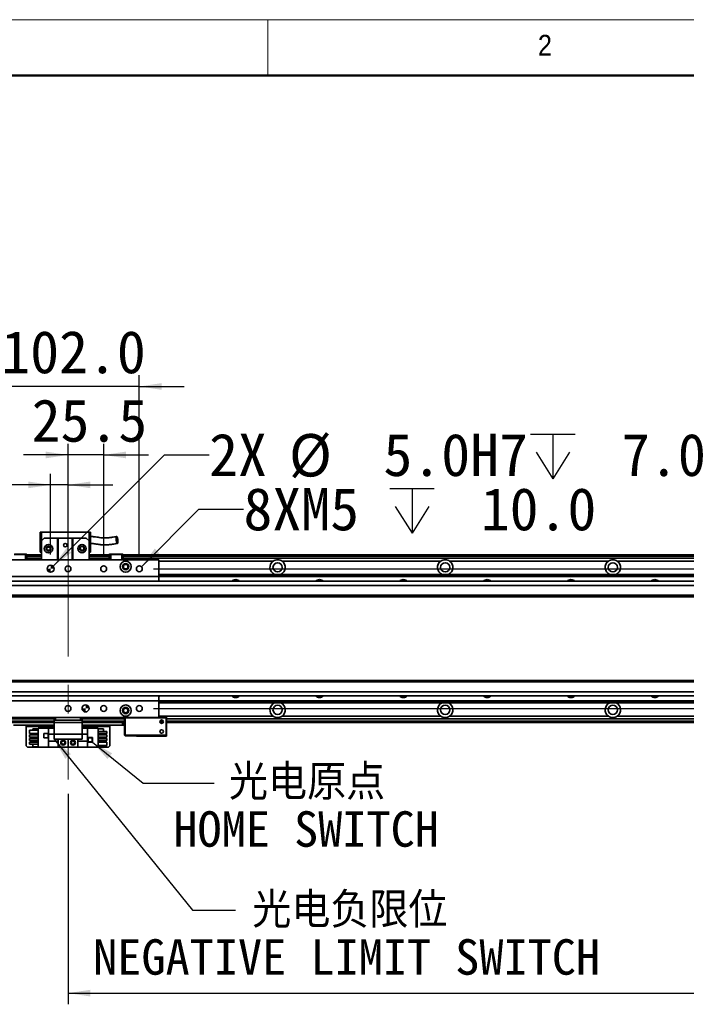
# Model space of a CAD drawing. Header units: millimetres. Extents: x 40 to 3320, y 40 to 2336.
# Tile 4 of 12: x 302 to 780, y 1631 to 2336. Entities that reach past the tile are written whole.
import ezdxf

# ---------------------------------------------------------------- set-up
doc = ezdxf.new("R2010")
doc.units = ezdxf.units.MM
doc.header["$LTSCALE"] = 8
doc.linetypes.add('CENTERX2', pattern=[20.32, 12.7, -2.54, 2.54, -2.54])
doc.layers.add('黑色实线', color=7, linetype='Continuous')
doc.styles.add('SLDTEXTSTYLE1', font='Gothic.ttf', dxfattribs={"width": 0.913})
doc.styles.add('SLDTEXTSTYLE8', font='txt')
doc.styles.add('SLDTEXTSTYLE9', font='txt', dxfattribs={"bigfont": 'bigfont'})
doc.dimstyles.new('SLDDIMSTYLE0', dxfattribs={"dimtxt": 30.4, "dimasz": 16, "dimexe": 0, "dimexo": 0.0625, "dimgap": 7.6, "dimtad": 2, "dimdec": 1, "dimrnd": 1e-09, "dimzin": 4, "dimdsep": 46, "dimtxsty": 'SLDTEXTSTYLE8', "dimsah": 1, "dimcen": 0.09, "dimadec": 0, "dimazin": 1, "dimtfac": 1, "dimtdec": 1, "dimtmove": 0, "dimatfit": 0, "dimfxl": 0, "dimfrac": 2, "dimtolj": 1, "dimtzin": 12, "dimarcsym": 0})
doc.dimstyles.new('SLDDIMSTYLE1', dxfattribs={"dimtxt": 30.4, "dimasz": 16, "dimexe": 0, "dimexo": 0.0625, "dimgap": 7.6, "dimtad": 2, "dimdec": 1, "dimrnd": 1e-09, "dimzin": 12, "dimdsep": 46, "dimtxsty": 'SLDTEXTSTYLE8', "dimsah": 1, "dimcen": 0.09, "dimadec": 0, "dimazin": 3, "dimtfac": 1, "dimtdec": 1, "dimtmove": 0, "dimatfit": 0, "dimfxl": 0, "dimfrac": 2, "dimtolj": 1, "dimtzin": 12, "dimarcsym": 0})
doc.dimstyles.new('SLDDIMSTYLE2', dxfattribs={"dimtxt": 0.18, "dimasz": 16, "dimexe": 0, "dimexo": 0.0625, "dimgap": 0, "dimtad": 0, "dimtih": 1, "dimtoh": 1, "dimdec": 0, "dimrnd": 1e-09, "dimzin": 0, "dimdsep": 46, "dimtxsty": 'Standard', "dimsah": 1, "dimcen": 0.09, "dimadec": 0, "dimazin": 0, "dimtfac": 16, "dimtdec": 0, "dimtofl": 0, "dimtmove": 0, "dimatfit": 3, "dimfxl": 0, "dimfrac": 2, "dimtolj": 1, "dimtzin": 0, "dimarcsym": 0})
doc.dimstyles.new('SLDDIMSTYLE3', dxfattribs={"dimtxt": 30.4, "dimasz": 16, "dimexe": 0, "dimexo": 0.0625, "dimgap": 7.6, "dimtad": 0, "dimtih": 1, "dimtoh": 1, "dimdec": 6, "dimrnd": 1e-09, "dimzin": 12, "dimdsep": 46, "dimtxsty": 'SLDTEXTSTYLE8', "dimsah": 1, "dimcen": 0, "dimadec": 0, "dimazin": 3, "dimtfac": 1, "dimtdec": 1, "dimtofl": 0, "dimtmove": 0, "dimatfit": 3, "dimfxl": 0, "dimfrac": 2, "dimtolj": 1, "dimtzin": 12, "dimarcsym": 0})
doc.dimstyles.new('SLDDIMSTYLE4', dxfattribs={"dimtxt": 30.4, "dimasz": 16, "dimexe": 0, "dimexo": 0.0625, "dimgap": 7.6, "dimtad": 0, "dimtih": 1, "dimtoh": 1, "dimdec": 1, "dimrnd": 1e-09, "dimzin": 4, "dimdsep": 46, "dimtxsty": 'SLDTEXTSTYLE8', "dimsah": 1, "dimcen": 0, "dimadec": 0, "dimazin": 1, "dimtfac": 1, "dimtdec": 1, "dimtofl": 0, "dimtmove": 0, "dimatfit": 3, "dimfxl": 0, "dimfrac": 2, "dimtolj": 1, "dimtzin": 12, "dimarcsym": 0})
doc.dimstyles.new('SLDDIMSTYLE5', dxfattribs={"dimtxt": 30.4, "dimasz": 16, "dimexe": 0, "dimexo": 0.0625, "dimgap": 7.6, "dimtad": 2, "dimdec": 1, "dimrnd": 1e-09, "dimzin": 4, "dimdsep": 46, "dimtxsty": 'SLDTEXTSTYLE8', "dimsah": 1, "dimcen": 0.09, "dimadec": 0, "dimazin": 1, "dimtfac": 1, "dimtdec": 1, "dimtofl": 0, "dimtmove": 0, "dimatfit": 3, "dimfxl": 0, "dimfrac": 2, "dimtolj": 1, "dimtzin": 12, "dimarcsym": 0})

# ---------------------------------------------------------------- blocks, each defined once
blk = doc.blocks.new('_D_7')
at = {"layer": '黑色实线'}
for p, q in [((285.98, 1953.1), (285.98, 2081.43)), ((387.98, 1953.1), (387.98, 2081.43)), ((285.98, 2073.43), (253.98, 2073.43)), ((387.98, 2073.43), (285.98, 2073.43)), ((387.98, 2073.43), (419.98, 2073.43))]:
    blk.add_line(p, q, dxfattribs=at)
for points in [[(285.98, 2073.43), (269.98, 2075.83), (269.98, 2071.03)], [(387.98, 2073.43), (403.98, 2071.03), (403.98, 2075.83)]]:
    blk.add_solid(points, dxfattribs=at)
at = {"layer": '黑色实线', "insert": (289.2, 2113.31), "char_height": 30.4, "attachment_point": 1, "style": 'SLDTEXTSTYLE8'}
blk.add_mtext('102.0', dxfattribs=at)
blk = doc.blocks.new('_D_8')
at = {"layer": '黑色实线'}
for p, q in [((2514.98, 1942.94), (2514.98, 1974.94)), ((398.14, 1942.94), (2522.98, 1942.94)), ((2514.98, 1842.94), (2514.98, 1942.94)), ((398.14, 1842.94), (2522.98, 1842.94)), ((2514.98, 1842.94), (2514.98, 1810.94))]:
    blk.add_line(p, q, dxfattribs=at)
for points in [[(2514.98, 1942.94), (2517.38, 1958.94), (2512.58, 1958.94)], [(2514.98, 1842.94), (2512.58, 1826.94), (2517.38, 1826.94)]]:
    blk.add_solid(points, dxfattribs=at)
at = {"layer": '黑色实线', "insert": (2475.09, 1846.99), "char_height": 30.4, "attachment_point": 1, "rotation": 90, "style": 'SLDTEXTSTYLE8'}
blk.add_mtext('100.0', dxfattribs=at)
blk = doc.blocks.new('SW_SYMBOL_HOLE_DEPTH')
at = {"layer": '黑色实线', "color": 0}
for p, q in [((0, 7000), (6400, 7000)), ((3200, 7000), (3200, 600)), ((800, 4440), (3200, 600)), ((5600, 4440), (3200, 600))]:
    blk.add_line(p, q, dxfattribs=at)
blk = doc.blocks.new('_D_9')
at = {"layer": '黑色实线'}
for p, q in [((389.46, 1944.43), (430.58, 1985.55)), ((430.58, 1985.55), (462.58, 1985.55))]:
    blk.add_line(p, q, dxfattribs=at)
blk.add_solid([(389.46, 1944.43), (402.47, 1954.04), (399.08, 1957.44)], dxfattribs=at)
at = {"layer": '黑色实线', "xscale": 0.004985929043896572, "yscale": 0.004985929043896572, "zscale": 0.004985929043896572}
blk.add_blockref('SW_SYMBOL_HOLE_DEPTH', (567.25, 1965.42), dxfattribs=at)
at = {"layer": '黑色实线', "char_height": 30.4, "attachment_point": 1, "style": 'SLDTEXTSTYLE8'}
for s, insert in [('8XM5', (462.58, 2000.86)), (' 10.0', (611.75, 2000.86))]:
    blk.add_mtext(s, dxfattribs=dict(at, insert=insert))
blk = doc.blocks.new('_D_10')
at = {"layer": '黑色实线'}
for p, q in [((326.24, 1944.71), (405.95, 2024.41)), ((405.95, 2024.41), (437.95, 2024.41))]:
    blk.add_line(p, q, dxfattribs=at)
blk.add_solid([(326.24, 1944.71), (339.26, 1954.33), (335.86, 1957.72)], dxfattribs=at)
at = {"layer": '黑色实线', "xscale": 0.004985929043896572, "yscale": 0.004985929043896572, "zscale": 0.004985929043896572}
blk.add_blockref('SW_SYMBOL_HOLE_DEPTH', (668.08, 2004.29), dxfattribs=at)
at = {"layer": '黑色实线', "char_height": 30.4, "attachment_point": 1, "style": 'SLDTEXTSTYLE8'}
for s, insert in [('2X ', (437.95, 2039.73)), ('%%c', (495.12, 2039.43)), (' 5.0H7 ', (542.09, 2039.73)), (' 7.0', (712.58, 2039.73))]:
    blk.add_mtext(s, dxfattribs=dict(at, insert=insert))
blk = doc.blocks.new('_D_11')
at = {"layer": '黑色实线'}
for p, q in [((336.98, 1991.81), (336.98, 2032.41)), ((362.48, 1953.1), (362.48, 2032.41)), ((336.98, 2024.41), (304.98, 2024.41)), ((362.48, 2024.41), (336.98, 2024.41)), ((362.48, 2024.41), (394.48, 2024.41))]:
    blk.add_line(p, q, dxfattribs=at)
for points in [[(336.98, 2024.41), (320.98, 2026.81), (320.98, 2022.01)], [(362.48, 2024.41), (378.48, 2022.01), (378.48, 2026.81)]]:
    blk.add_solid(points, dxfattribs=at)
at = {"layer": '黑色实线', "insert": (310.91, 2064.3), "char_height": 30.4, "attachment_point": 1, "style": 'SLDTEXTSTYLE8'}
blk.add_mtext('25.5', dxfattribs=at)
blk = doc.blocks.new('_D_12')
at = {"layer": '黑色实线'}
for p, q in [((324.48, 1953.1), (324.48, 2010.99)), ((336.98, 1953.1), (336.98, 2010.99)), ((324.48, 2002.99), (198.68, 2002.99)), ((336.98, 2002.99), (324.48, 2002.99)), ((336.98, 2002.99), (368.98, 2002.99))]:
    blk.add_line(p, q, dxfattribs=at)
for points in [[(324.48, 2002.99), (308.48, 2005.39), (308.48, 2000.59)], [(336.98, 2002.99), (352.98, 2000.59), (352.98, 2005.39)]]:
    blk.add_solid(points, dxfattribs=at)
at = {"layer": '黑色实线', "insert": (198.68, 2042.87), "char_height": 30.4, "attachment_point": 1, "style": 'SLDTEXTSTYLE8'}
blk.add_mtext('12.5', dxfattribs=at)
blk = doc.blocks.new('_D_18')
at = {"layer": '黑色实线'}
for p, q in [((336.98, 1781.83), (336.98, 1631.15)), ((2316.98, 1781.83), (2316.98, 1631.15)), ((336.98, 1639.15), (2316.98, 1639.15))]:
    blk.add_line(p, q, dxfattribs=at)
for points in [[(336.98, 1639.15), (352.98, 1636.75), (352.98, 1641.55)], [(2316.98, 1639.15), (2300.98, 1641.55), (2300.98, 1636.75)]]:
    blk.add_solid(points, dxfattribs=at)
at = {"layer": '黑色实线', "insert": (1275.14, 1679.03), "char_height": 30.4, "attachment_point": 1, "style": 'SLDTEXTSTYLE8'}
blk.add_mtext('1980.0', dxfattribs=at)
blk = doc.blocks.new('SW_NOTE_7')
at = {"layer": '黑色实线', "color": 0, "char_height": 25.4, "attachment_point": 2}
for s, insert, style in [('光电原点', (66.52, 13.38), 'SLDTEXTSTYLE9'), ('HOME SWITCH', (65.84, -20.21), 'SLDTEXTSTYLE8')]:
    blk.add_mtext(s, dxfattribs=dict(at, insert=insert, style=style))
blk = doc.blocks.new('SW_NOTE_8')
at = {"layer": '黑色实线', "color": 0, "char_height": 25.4, "attachment_point": 2}
for s, insert, style in [('光电负限位', (81.78, 12.88), 'SLDTEXTSTYLE9'), ('NEGATIVE LIMIT SWITCH', (79.42, -20.7), 'SLDTEXTSTYLE8')]:
    blk.add_mtext(s, dxfattribs=dict(at, insert=insert, style=style))
blk = doc.blocks.new('SW_DOWELSYMBOL_0')
at = {"linetype": 'Continuous', "lineweight": 18}
h = blk.add_hatch(color=0, dxfattribs=at)
edge = h.paths.add_edge_path(flags=0)
edge.add_arc((0, 0), 2.5, 180, 270)
edge.add_line((0, -2.5), (0, 0))
edge.add_line((0, 0), (-2.5, 0))
h = blk.add_hatch(color=0, dxfattribs=at)
edge = h.paths.add_edge_path(flags=0)
edge.add_arc((0, 0), 2.5, 0, 90)
edge.add_line((0, 2.5), (0, 0))
edge.add_line((0, 0), (2.5, 0))
at = {"layer": '黑色实线', "color": 0}
blk.add_circle((0, 0), 2.5, dxfattribs=at)
blk = doc.blocks.new('SW_DOWELSYMBOL_1')
at = {"linetype": 'Continuous', "lineweight": 18}
h = blk.add_hatch(color=0, dxfattribs=at)
edge = h.paths.add_edge_path(flags=0)
edge.add_arc((0, 0), 2.5, 180, 270)
edge.add_line((0, -2.5), (0, 0))
edge.add_line((0, 0), (-2.5, 0))
h = blk.add_hatch(color=0, dxfattribs=at)
edge = h.paths.add_edge_path(flags=0)
edge.add_arc((0, 0), 2.5, 0, 90)
edge.add_line((0, 2.5), (0, 0))
edge.add_line((0, 0), (2.5, 0))
at = {"layer": '黑色实线', "color": 0}
blk.add_circle((0, 0), 2.5, dxfattribs=at)

msp = doc.modelspace()

# ---------------------------------------------------------------- linework, layer by layer
at = {"color": 7, "linetype": 'Continuous', "lineweight": 18}
for p, q in [((3320, 2336), (40, 2336)), ((480, 2296), (480, 2336)), ((80, 2296), (3280, 2296))]:
    msp.add_line(p, q, dxfattribs=at)
at = {"color": 7, "linetype": 'Continuous', "lineweight": 50}
msp.add_line((3280, 2296), (80, 2296), dxfattribs=at)
at = {"color": 7, "linetype": 'Continuous', "lineweight": 35}
for p, q in [((316.9766112, 1969.2415191), (317.9766281, 1969.2415191)), ((316.9766112, 1969.2415191), (316.9766112, 1954.8415174)), ((317.9766281, 1962.841515), (317.9766281, 1969.2415191)), ((317.9766281, 1969.2415191), (351.9766076, 1969.2415191)), ((351.9766076, 1969.2415191), (352.9766245, 1969.2415191)), ((351.9766076, 1969.2415191), (351.9766076, 1962.841515)), ((352.9766245, 1954.8415174), (352.9766245, 1969.2415191)), ((319.9766024, 1964.8415191), (317.9766281, 1962.841515)), ((317.9766281, 1962.841515), (317.9766281, 1949.4415154)), ((319.9766024, 1964.8415191), (329.4766291, 1964.8415191)), ((329.4766291, 1949.4415154), (329.4766291, 1964.8415191)), ((329.4766291, 1964.8415191), (329.9766226, 1964.8415191)), ((329.9766226, 1964.8415191), (329.9766226, 1949.4415154)), ((339.9766131, 1964.8415191), (329.9766226, 1964.8415191)), ((339.9766131, 1949.4415154), (339.9766131, 1964.8415191)), ((339.9766131, 1964.8415191), (340.4766067, 1964.8415191)), ((340.4766067, 1964.8415191), (340.4766067, 1949.4415154)), ((340.4766067, 1964.8415191), (349.9766036, 1964.8415191)), ((351.9766076, 1962.841515), (349.9766036, 1964.8415191)), ((351.9766076, 1962.841515), (351.9766076, 1949.4415154)), ((306.4766272, 1953.1415185), (298.4766109, 1953.1415185)), ((298.6008866, 1953.4415161), (306.3523515, 1953.4415161)), ((306.4766272, 1953.1415185), (306.3523515, 1953.4415161)), ((306.3523515, 1953.4415161), (307.1766241, 1953.4415161)), ((306.4766272, 1949.4415154), (306.4766272, 1953.1415185)), ((307.4766143, 1953.1415185), (306.4766272, 1953.1415185)), ((307.4766143, 1953.1415185), (307.1766241, 1953.4415161)), ((307.4766143, 1953.1415185), (307.4766143, 1949.4415154)), ((317.9766281, 1952.946656), (307.4766143, 1952.946656)), ((307.4766143, 1952.7466563), (317.9766281, 1952.7466563)), ((307.4766143, 1952.5466567), (317.9766281, 1952.5466567)), ((317.9766281, 1952.446655), (307.4766143, 1952.446655)), ((316.9766112, 1954.8415174), (317.9766281, 1954.8415174)), ((351.9766076, 1954.8415174), (352.9766245, 1954.8415174)), ((366.4766295, 1952.946656), (351.9766076, 1952.946656)), ((351.9766076, 1952.7466563), (366.4766295, 1952.7466563)), ((351.9766076, 1952.5466567), (366.4766295, 1952.5466567)), ((366.4766295, 1952.446655), (351.9766076, 1952.446655)), ((366.7766197, 1953.4415161), (366.4766295, 1953.1415185)), ((367.4766167, 1953.1415185), (366.4766295, 1953.1415185)), ((366.4766295, 1949.4415154), (366.4766295, 1953.1415185)), ((366.7766197, 1953.4415161), (367.6008924, 1953.4415161)), ((367.4766167, 1953.1415185), (367.6008924, 1953.4415161)), ((367.4766167, 1953.1415185), (367.4766167, 1949.4415154)), ((375.4766031, 1953.1415185), (367.4766167, 1953.1415185)), ((367.6008924, 1953.4415161), (375.3523572, 1953.4415161)), ((375.4766031, 1953.1415185), (375.3523572, 1953.4415161)), ((375.3523572, 1953.4415161), (376.1766298, 1953.4415161)), ((375.4766031, 1949.4415154), (375.4766031, 1953.1415185)), ((376.47662, 1953.1415185), (375.4766031, 1953.1415185)), ((376.47662, 1953.1415185), (376.1766298, 1953.4415161)), ((376.47662, 1953.1415185), (376.47662, 1949.4415154)), ((2277.4765833, 1952.946656), (376.47662, 1952.946656)), ((376.47662, 1952.7466563), (2277.4765833, 1952.7466563)), ((376.47662, 1952.5466567), (2277.4765833, 1952.5466567)), ((2277.4765833, 1952.446655), (376.47662, 1952.446655)), ((401.9766195, 1949.4415154), (271.9766243, 1949.4415154)), ((317.9766281, 1950.4415175), (307.4766143, 1950.4415175)), ((366.4766295, 1950.4415175), (351.9766076, 1950.4415175)), ((2277.4765833, 1950.4415175), (376.47662, 1950.4415175)), ((401.9766195, 1949.4415154), (401.9766195, 1937.4415172)), ((603.8070663, 1948.4415171), (490.1461943, 1948.4415171)), ((723.8070114, 1948.4415171), (610.146199, 1948.4415171)), ((843.8070162, 1948.4415171), (730.1462038, 1948.4415171)), ((401.9766195, 1938.9415165), (2251.9765242, 1938.9415165)), ((401.9766195, 1938.6484963), (2251.9765242, 1938.6484963)), ((2402.4765833, 1933.9466547), (251.47662, 1933.9466547)), ((401.9766195, 1937.4415172), (271.9766243, 1937.4415172)), ((401.9766195, 1937.749636), (2251.9765242, 1937.749636)), ((401.9766195, 1937.4566158), (2251.9765242, 1937.4566158)), ((401.9766195, 1937.4415172), (401.9766195, 1933.9466547)), ((2402.4765833, 1930.9466524), (251.47662, 1930.9466524)), ((2402.4765833, 1923.9466512), (251.47662, 1923.9466512)), ((251.47662, 1922.9466511), (2402.4765833, 1922.9466511)), ((2402.4765833, 1862.9466561), (251.47662, 1862.9466561)), ((2402.4765833, 1861.9466578), (251.47662, 1861.9466578)), ((2402.4765833, 1854.9466585), (251.47662, 1854.9466585)), ((2402.4765833, 1851.9466562), (251.47662, 1851.9466562)), ((401.9766195, 1848.4415156), (271.9766243, 1848.4415156)), ((401.9766195, 1851.9466562), (401.9766195, 1848.4415156)), ((401.9766195, 1848.4415156), (401.9766195, 1836.4415174)), ((401.9766195, 1848.4366914), (2251.9765242, 1848.4366914)), ((401.9766195, 1848.143675), (2251.9765242, 1848.143675)), ((401.9766195, 1847.2448108), (2251.9765242, 1847.2448108)), ((401.9766195, 1846.9517944), (2251.9765242, 1846.9517944)), ((326.9766016, 1835.4517935), (230.9766157, 1835.4517935)), ((326.9766016, 1832.9466549), (230.9766157, 1832.9466549)), ((401.9766195, 1836.4415174), (271.9766243, 1836.4415174)), ((326.9766016, 1834.4415171), (326.9766016, 1836.4415174)), ((327.9766186, 1834.4415171), (326.9766016, 1834.4415171)), ((326.9766016, 1832.941514), (326.9766016, 1834.4415171)), ((346.9766124, 1832.941514), (326.9766016, 1832.941514)), ((326.9766016, 1832.941514), (326.9766016, 1824.4415192)), ((327.9766186, 1836.4415174), (327.9766186, 1834.4415171)), ((345.9766253, 1834.4415171), (327.9766186, 1834.4415171)), ((345.9766253, 1834.4415171), (345.9766253, 1836.4415174)), ((346.9766124, 1834.4415171), (345.9766253, 1834.4415171)), ((346.9766124, 1836.4415174), (346.9766124, 1834.4415171)), ((377.4766071, 1835.4517935), (346.9766124, 1835.4517935)), ((346.9766124, 1834.4415171), (346.9766124, 1832.941514)), ((377.4766071, 1832.9466549), (346.9766124, 1832.9466549)), ((346.9766124, 1832.941514), (346.9766124, 1824.4415192)), ((375.9766264, 1830.9466583), (375.9766264, 1832.9466549)), ((376.9766136, 1832.9466549), (376.9766136, 1830.9466583)), ((377.7766271, 1836.4415174), (377.4766071, 1836.141516)), ((377.4766071, 1823.7415148), (377.4766071, 1836.141516)), ((377.7766271, 1836.141516), (377.4766071, 1836.141516)), ((377.7766271, 1836.141516), (377.900873, 1836.4415174)), ((377.7766271, 1836.141516), (377.7766271, 1823.7415148)), ((407.1766181, 1836.141516), (377.7766271, 1836.141516)), ((401.9766195, 1836.741515), (407.4766083, 1836.741515)), ((401.9766195, 1836.4415174), (407.0523425, 1836.4415174)), ((405.1244898, 1832.9466549), (402.8287573, 1832.9466549)), ((407.1766181, 1836.141516), (407.0523425, 1836.4415174)), ((407.0523425, 1836.4415174), (407.1766181, 1836.4415174)), ((407.4766083, 1836.141516), (407.1766181, 1836.4415174)), ((407.1766181, 1823.7415148), (407.1766181, 1836.141516)), ((407.4766083, 1836.141516), (407.1766181, 1836.141516)), ((407.4766083, 1836.141516), (407.4766083, 1836.741515)), ((407.4766083, 1836.141516), (407.4766083, 1823.7415148)), ((2248.4765394, 1835.4517935), (407.4766083, 1835.4517935)), ((2248.4765394, 1832.9466549), (407.4766083, 1832.9466549)), ((603.8070663, 1837.4517938), (490.1461943, 1837.4517938)), ((723.8070114, 1837.4517938), (610.146199, 1837.4517938)), ((843.8070162, 1837.4517938), (730.1462038, 1837.4517938)), ((326.9766016, 1830.9466583), (297.9766174, 1830.9466583)), ((306.9766207, 1830.9466583), (306.9766207, 1829.9466563)), ((306.9766207, 1816.1466537), (306.9766207, 1829.9466563)), ((309.276615, 1825.0066531), (309.276615, 1827.5066582)), ((309.276615, 1827.5066582), (315.4766305, 1827.5066582)), ((311.6766258, 1827.5066582), (311.6766258, 1828.4466533)), ((311.6766258, 1828.4466533), (315.4766305, 1828.4466533)), ((315.4766305, 1815.1466516), (315.4766305, 1828.7466583)), ((315.4766305, 1828.7466583), (323.0266018, 1828.7466583)), ((326.9766016, 1828.7466583), (323.0266018, 1828.7466583)), ((323.0266018, 1828.7466583), (323.0266018, 1824.4466526)), ((375.9766264, 1830.9466583), (346.9766124, 1830.9466583)), ((350.9266122, 1828.7466583), (346.9766124, 1828.7466583)), ((350.9266122, 1824.4466526), (350.9266122, 1828.7466583)), ((358.4766133, 1828.7466583), (350.9266122, 1828.7466583)), ((358.4766133, 1828.7466583), (358.4766133, 1815.1466516)), ((362.2766181, 1828.4466533), (358.4766133, 1828.4466533)), ((364.6766289, 1826.5066562), (358.4766133, 1826.5066562)), ((362.2766181, 1828.4466533), (362.2766181, 1826.5066562)), ((364.6766289, 1826.5066562), (364.6766289, 1825.0066531)), ((366.9766231, 1829.9466563), (366.9766231, 1830.9466583)), ((366.9766231, 1829.9466563), (366.9766231, 1816.1466537)), ((376.9766136, 1830.9466583), (375.9766264, 1830.9466583)), ((309.276615, 1825.0066531), (315.4766305, 1825.0066531)), ((309.276615, 1823.9666564), (315.4766305, 1823.9666564)), ((309.276615, 1822.4666534), (309.276615, 1823.9666564)), ((309.276615, 1822.4666534), (315.4766305, 1822.4666534)), ((309.276615, 1819.9266536), (309.276615, 1821.4266566)), ((309.276615, 1821.4266566), (315.4766305, 1821.4266566)), ((309.276615, 1819.9266536), (315.4766305, 1819.9266536)), ((309.276615, 1818.8866568), (315.4766305, 1818.8866568)), ((309.276615, 1817.3866538), (309.276615, 1818.8866568)), ((311.6766258, 1823.9666564), (311.6766258, 1825.0066531)), ((311.6766258, 1821.4266566), (311.6766258, 1822.4666534)), ((311.6766258, 1818.8866568), (311.6766258, 1819.9266536)), ((322.77662, 1825.0466553), (319.5766254, 1825.0466553)), ((319.5766254, 1825.0466553), (319.5766254, 1821.8466533)), ((319.5766254, 1821.8466533), (322.77662, 1821.8466533)), ((319.6766122, 1824.9466536), (319.6766122, 1821.946655)), ((322.6766034, 1824.9466536), (319.6766122, 1824.9466536)), ((319.6766122, 1821.946655), (322.6766034, 1821.946655)), ((322.6766034, 1821.946655), (322.6766034, 1824.9466536)), ((322.77662, 1821.8466533), (322.77662, 1825.0466553)), ((326.9766016, 1824.4466526), (323.0266018, 1824.4466526)), ((323.0266018, 1819.4466574), (323.0266018, 1824.4466526)), ((323.0266018, 1819.4466574), (329.9766226, 1819.4466574)), ((323.0266018, 1819.4466574), (323.0266018, 1815.1466516)), ((326.9766016, 1824.4415192), (346.9766124, 1824.4415192)), ((326.9766016, 1820.9415195), (326.9766016, 1824.4415192)), ((346.9766124, 1820.9415195), (326.9766016, 1820.9415195)), ((329.9766226, 1820.9415195), (329.9766226, 1819.4466574)), ((329.9766226, 1815.1466516), (329.9766226, 1819.4466574)), ((336.9766219, 1815.1466516), (336.9766219, 1820.9415195)), ((343.9766212, 1819.4466574), (343.9766212, 1820.9415195)), ((343.9766212, 1819.4466574), (350.9266122, 1819.4466574)), ((343.9766212, 1819.4466574), (343.9766212, 1815.1466516)), ((350.9266122, 1824.4466526), (346.9766124, 1824.4466526)), ((346.9766124, 1824.4415192), (346.9766124, 1820.9415195)), ((350.9266122, 1824.4466526), (350.9266122, 1819.4466574)), ((350.9266122, 1815.1466516), (350.9266122, 1819.4466574)), ((354.3766184, 1822.0466567), (351.1766239, 1822.0466567)), ((351.1766239, 1822.0466567), (351.1766239, 1818.8466547)), ((351.1766239, 1818.8466547), (354.3766184, 1818.8466547)), ((354.2766018, 1821.946655), (351.2766107, 1821.946655)), ((351.2766107, 1821.946655), (351.2766107, 1818.9466564)), ((351.2766107, 1818.9466564), (354.2766018, 1818.9466564)), ((354.2766018, 1818.9466564), (354.2766018, 1821.946655)), ((354.3766184, 1818.8466547), (354.3766184, 1822.0466567)), ((364.6766289, 1825.0066531), (358.4766133, 1825.0066531)), ((364.6766289, 1823.9666564), (358.4766133, 1823.9666564)), ((364.6766289, 1822.4666534), (358.4766133, 1822.4666534)), ((364.6766289, 1821.4266566), (358.4766133, 1821.4266566)), ((364.6766289, 1819.9266536), (358.4766133, 1819.9266536)), ((364.6766289, 1818.8866568), (358.4766133, 1818.8866568)), ((362.2766181, 1825.0066531), (362.2766181, 1823.9666564)), ((362.2766181, 1822.4666534), (362.2766181, 1821.4266566)), ((362.2766181, 1819.9266536), (362.2766181, 1818.8866568)), ((364.6766289, 1823.9666564), (364.6766289, 1822.4666534)), ((364.6766289, 1821.4266566), (364.6766289, 1819.9266536)), ((364.6766289, 1818.8866568), (364.6766289, 1816.3866518)), ((377.4766071, 1823.7415148), (377.7766271, 1823.7415148)), ((377.7766271, 1823.4415171), (377.4766071, 1823.7415148)), ((377.7766271, 1823.7415148), (407.1766181, 1823.7415148)), ((377.7766271, 1823.7415148), (377.900873, 1823.4415171)), ((377.900873, 1823.4415171), (377.7766271, 1823.4415171)), ((407.0523425, 1823.4415171), (377.900873, 1823.4415171)), ((385.9766169, 1823.1415195), (385.9766169, 1823.4415171)), ((385.9766169, 1823.1415195), (407.4766083, 1823.1415195)), ((407.1766181, 1823.7415148), (407.0523425, 1823.4415171)), ((407.1766181, 1823.4415171), (407.0523425, 1823.4415171)), ((407.1766181, 1823.7415148), (407.4766083, 1823.7415148)), ((407.4766083, 1823.7415148), (407.1766181, 1823.4415171)), ((407.4766083, 1823.1415195), (407.4766083, 1823.7415148)), ((306.9766207, 1816.1466537), (307.9766078, 1815.1466516)), ((315.4766305, 1815.1466516), (307.9766078, 1815.1466516)), ((309.276615, 1817.3866538), (315.4766305, 1817.3866538)), ((311.6766258, 1815.4466567), (311.6766258, 1817.3866538)), ((311.6766258, 1815.4466567), (315.4766305, 1815.4466567)), ((315.4766305, 1815.1466516), (323.0266018, 1815.1466516)), ((323.0266018, 1815.1466516), (329.9766226, 1815.1466516)), ((336.9766219, 1815.1466516), (329.9766226, 1815.1466516)), ((336.9766219, 1815.1466516), (343.9766212, 1815.1466516)), ((343.9766212, 1815.1466516), (350.9266122, 1815.1466516)), ((358.4766133, 1815.1466516), (350.9266122, 1815.1466516)), ((364.6766289, 1816.3866518), (358.4766133, 1816.3866518)), ((362.2766181, 1815.4466567), (358.4766133, 1815.4466567)), ((365.9766062, 1815.1466516), (358.4766133, 1815.1466516)), ((362.2766181, 1816.3866518), (362.2766181, 1815.4466567)), ((365.9766062, 1815.1466516), (366.9766231, 1816.1466537))]:
    msp.add_line(p, q, dxfattribs=at)
at = {"color": 8, "linetype": 'Continuous', "lineweight": 35}
for p, q in [((317.9766281, 1951.946654), (307.4766143, 1951.946654)), ((366.4766295, 1951.946654), (351.9766076, 1951.946654)), ((2277.4765833, 1951.946654), (376.47662, 1951.946654)), ((483.8070615, 1948.4415171), (401.9766195, 1948.4415171)), ((326.9766016, 1833.9466532), (230.9766157, 1833.9466532)), ((377.4766071, 1833.9466532), (346.9766124, 1833.9466532)), ((483.8070615, 1837.4517938), (401.9766195, 1837.4517938)), ((405.1199897, 1833.9466532), (402.8332277, 1833.9466532)), ((2248.4765394, 1833.9466532), (407.4766083, 1833.9466532)), ((306.9766207, 1829.9466563), (326.9766016, 1829.9466563)), ((346.9766124, 1829.9466563), (366.9766231, 1829.9466563))]:
    msp.add_line(p, q, dxfattribs=at)
at = {"color": 7, "linetype": 'Continuous', "lineweight": 35, "flags": 128}
for points in [[(402.5470658, 1933.9466547), (402.3238166, 1934.1155259), (401.9699438, 1934.3281207)], [(401.9747122, 1851.5573894), (402.3277207, 1851.7702004), (402.5594337, 1851.9466562)]]:
    msp.add_lwpolyline(points, dxfattribs=at)
at = {"color": 7, "linetype": 'Continuous', "lineweight": 35}
for centre, radius in [((322.9766157, 1957.3415169), 3), ((334.9766157, 1959.8415169), 1.25), ((346.9766157, 1957.3415169), 3), ((322.9766157, 1957.3415169), 1.7), ((322.9766157, 1957.3415169), 1.6), ((346.9766157, 1957.3415169), 1.7), ((346.9766157, 1957.3415169), 1.6), ((324.4766157, 1942.9415169), 2.5), ((378.2266157, 1944.4415169), 4), ((378.2266157, 1944.4415169), 2.25), ((378.2266157, 1944.4415169), 2), ((378.2266157, 1944.4415169), 1.621), ((486.9766157, 1943.9466549), 3.3), ((606.9766157, 1943.9466549), 3.3), ((726.9766157, 1943.9466549), 3.3), ((336.9766157, 1942.9415169), 2.1), ((362.4766157, 1942.9415169), 2.1), ((387.9766157, 1942.9415169), 2.1), ((336.9766157, 1842.9415169), 2.1), ((349.4766157, 1842.9415169), 2.5), ((362.4766157, 1842.9415169), 2.1), ((378.2266157, 1841.4415169), 4), ((378.2266157, 1841.4415169), 2.25), ((378.2266157, 1841.4415169), 2), ((378.2266157, 1841.4415169), 1.621), ((387.9766157, 1842.9415169), 2.1), ((486.9766157, 1841.9466549), 3.3), ((606.9766157, 1841.9466549), 3.3), ((726.9766157, 1841.9466549), 3.3), ((403.9766157, 1833.4415169), 1.25), ((403.9766157, 1826.4415169), 1.25), ((333.4766157, 1818.4466549), 1.75), ((333.4766157, 1818.4466549), 1.25), ((340.4766157, 1818.4466549), 1.75), ((340.4766157, 1818.4466549), 1.25)]:
    msp.add_circle(centre, radius, dxfattribs=at)
for centre, radius, start, end in [((486.9766157, 1943.9466549), 5.5, 125.1897877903, 245.5088204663), ((486.9766157, 1943.9466549), 5.5, 294.4911795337, 54.8102122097), ((606.9766157, 1943.9466549), 5.5, 125.1897877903, 245.5088204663), ((606.9766157, 1943.9466549), 5.5, 294.4911795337, 54.8102122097), ((726.9766157, 1943.9466549), 5.5, 125.1897877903, 245.5088204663), ((726.9766157, 1943.9466549), 5.5, 294.4911795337, 54.8102122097), ((456.9766157, 1931.4415169), 3.75, 41.9157203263, 138.0842796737), ((516.9766157, 1931.4415169), 3.75, 41.9157203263, 138.0842796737), ((576.9766157, 1931.4415169), 3.75, 41.9157203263, 138.0842796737), ((636.9766157, 1931.4415169), 3.75, 41.9157203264, 138.0842796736), ((696.9766157, 1931.4415169), 3.75, 41.9157203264, 138.0842796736), ((756.9766157, 1931.4415169), 3.75, 41.9157203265, 138.0842796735), ((456.9766157, 1854.451793), 3.75, 221.9157203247, 318.0842796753), ((486.9766157, 1841.9466549), 5.5, 114.4911795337, 234.8102122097), ((486.9766157, 1841.9466549), 5.5, 305.1897877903, 65.5088204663), ((516.9766157, 1854.451793), 3.75, 221.9157203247, 318.0842796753), ((576.9766157, 1854.451793), 3.75, 221.9157203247, 318.0842796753), ((606.9766157, 1841.9466549), 5.5, 114.4911795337, 234.8102122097), ((606.9766157, 1841.9466549), 5.5, 305.1897877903, 65.5088204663), ((636.9766157, 1854.451793), 3.75, 221.9157203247, 318.0842796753), ((696.9766157, 1854.451793), 3.75, 221.9157203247, 318.0842796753), ((726.9766157, 1841.9466549), 5.5, 114.4911795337, 234.8102122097), ((726.9766157, 1841.9466549), 5.5, 305.1897877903, 65.5088204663), ((756.9766157, 1854.451793), 3.75, 221.9157203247, 318.0842796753)]:
    msp.add_arc(centre, radius, start, end, dxfattribs=at)
for points, knots in [([(371.718411, 1965.9929691), (370.674115, 1965.8270898), (368.8540043, 1965.5379778), (366.4754934, 1965.1671644), (364.6649562, 1965.0229123), (363.0807456, 1964.9948196), (361.3108601, 1965.0748686), (359.4562308, 1965.2967622), (357.5587498, 1965.5828199), (356.0389965, 1965.8045263), (354.6185184, 1965.9396269), (353.6747025, 1965.9921421), (353.1174517, 1965.9696901), (352.9766245, 1965.9640161)], [0, 0, 0, 0, 0.1728201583, 0.301209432, 0.3945073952, 0.4621978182, 0.5503028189, 0.6704398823, 0.75426796, 0.853134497, 0.9124973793, 0.977886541, 1, 1, 1, 1]), ([(352.9766245, 1960.9557582), (353.3457511, 1960.9717767), (354.2332786, 1961.0102915), (355.6045354, 1960.8308175), (357.0210662, 1960.6300499), (358.2969297, 1960.4377166), (359.397119, 1960.2906151), (360.3500742, 1960.1851365), (361.5957435, 1960.0763575), (363.4244132, 1959.9990621), (366.0241576, 1960.0972836), (369.0233402, 1960.5157532), (371.1614693, 1960.8650518), (372.2891553, 1961.0492779)], [0, 0, 0, 0, 0.0561688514, 0.1350523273, 0.2093710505, 0.2758292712, 0.332639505, 0.378840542, 0.4216808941, 0.5224859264, 0.656040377, 0.8185897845, 1, 1, 1, 1]), ([(371.3366433, 1964.8309169), (371.3629979, 1965.0800175), (371.415766, 1965.5787748), (371.5935303, 1965.9836601), (371.816244, 1966.0249915), (372.0480693, 1965.7448258), (372.2640821, 1965.2339692), (372.4513145, 1964.5405826), (372.591635, 1963.7333181), (372.6691818, 1962.8940467), (372.673132, 1962.1152451), (372.6003614, 1961.4944116), (372.4591491, 1961.1035761), (372.2601303, 1961.016599), (372.0590721, 1961.1207588), (371.8694791, 1961.4652372), (371.6995988, 1961.9962158), (371.5483179, 1962.7298214), (371.4369372, 1963.4760237), (371.3633679, 1964.0200505), (371.3349529, 1964.2789728), (371.3233379, 1964.3640237), (371.3233933, 1964.3863483), (371.322271, 1964.4605205), (371.3249325, 1964.6166444), (371.3321511, 1964.7487232), (371.3366433, 1964.8309169)], [0, 0, 0, 0, 0.0648170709, 0.1297788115, 0.1897320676, 0.2426180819, 0.2944128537, 0.3462430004, 0.3987242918, 0.4521992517, 0.5066010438, 0.5614521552, 0.6160516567, 0.6697722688, 0.7270686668, 0.7653772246, 0.8036909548, 0.8589092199, 0.9142291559, 0.9495546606, 0.9640013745, 0.9648506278, 0.9657590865, 0.9687099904, 0.9805279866, 1, 1, 1, 1]), ([(322.7640434, 1956.2113328), (322.6351419, 1956.2329195), (322.3767234, 1956.2761959), (322.0382224, 1956.4995447), (321.7782976, 1956.8187512), (321.6296089, 1957.2213997), (321.6168013, 1957.6653745), (321.7521225, 1958.1020816), (322.0110241, 1958.4737758), (322.2550405, 1958.6367579), (322.3693116, 1958.7130813)], [0, 0, 0, 0, 0.1153517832, 0.2312544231, 0.3517769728, 0.4770083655, 0.6065219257, 0.7402439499, 0.8783580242, 1, 1, 1, 1]), ([(322.9766233, 1956.1914434), (322.9806266, 1956.1914573), (323.100849, 1956.1918747), (323.338437, 1956.2310746), (323.6543343, 1956.3903999), (323.9082825, 1956.637227), (324.0765487, 1956.9487484), (324.1437343, 1957.2964182), (324.1034992, 1957.6482075), (323.9598044, 1957.9717909), (323.7257938, 1958.2374929), (323.4228963, 1958.4208828), (323.0789304, 1958.5049496), (322.7255982, 1958.4820999), (322.395341, 1958.3544771), (322.1184461, 1958.1337867), (321.9204938, 1957.8402031), (321.8196173, 1957.5007695), (321.8250881, 1957.1468567), (321.9362668, 1956.8102979), (322.1434087, 1956.5244994), (322.4258321, 1956.3064516), (322.6513109, 1956.2430377), (322.7640434, 1956.2113328)], [0, 0, 0, 0, 0.0017194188, 0.0516365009, 0.1015514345, 0.1514631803, 0.2013774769, 0.2512942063, 0.3012093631, 0.35112083, 0.4010321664, 0.4509466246, 0.5008643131, 0.55077631, 0.6006884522, 0.6506024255, 0.7005190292, 0.7504339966, 0.8003449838, 0.8502587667, 0.9001744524, 0.9500903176, 1, 1, 1, 1]), ([(323.5839053, 1958.7130813), (323.7153261, 1958.6229591), (323.9842058, 1958.4385744), (324.2446324, 1958.0148211), (324.351297, 1957.5392851), (324.2887712, 1957.0705888), (324.0774747, 1956.6664542), (323.7527203, 1956.3720839), (323.4347589, 1956.2384341), (323.2432353, 1956.2172987), (323.1891735, 1956.2113328)], [0, 0, 0, 0, 0.1407983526, 0.2880655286, 0.4304364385, 0.5679417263, 0.7005946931, 0.8284726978, 0.9515826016, 1, 1, 1, 1]), ([(346.8482836, 1956.2088107), (346.7920863, 1956.2109458), (346.5987459, 1956.2182911), (346.272651, 1956.3300014), (345.9310611, 1956.5996807), (345.6943129, 1956.9863353), (345.6012895, 1957.4466453), (345.6743649, 1957.9276949), (345.9153272, 1958.3676391), (346.1868003, 1958.6080472), (346.3513037, 1958.7027081), (346.3693305, 1958.7130813)], [0, 0, 0, 0, 0.0488389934, 0.1680248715, 0.2919229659, 0.4205443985, 0.5539585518, 0.6921654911, 0.8349291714, 0.981911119, 1, 1, 1, 1]), ([(346.7640622, 1956.2113328), (346.6322986, 1956.2504506), (346.3866562, 1956.3233766), (346.1135827, 1956.559687), (345.9462425, 1956.8070381), (345.8464803, 1957.0749818), (345.8217351, 1957.2846631), (345.8288842, 1957.4163892), (345.8309939, 1957.4421372), (345.8315144, 1957.4473943), (345.8316686, 1957.4493584), (345.8317274, 1957.4499496), (345.8317265, 1957.4498044), (345.8317264, 1957.4497906)], [0, 0, 0, 0, 0.23692827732, 0.44169748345, 0.61424397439, 0.75450896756, 0.93807962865, 0.98296589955, 0.98978678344, 0.99520613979, 0.99755142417, 0.99976807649, 1, 1, 1, 1]), ([(347.1891923, 1956.2113328), (347.328662, 1956.2359016), (347.607855, 1956.2850839), (347.9600109, 1956.5387023), (348.2104613, 1956.884686), (348.33457, 1957.2951282), (348.3246378, 1957.7230798), (348.1846599, 1958.1256444), (347.9362793, 1958.4768223), (347.7014292, 1958.6342925), (347.5839241, 1958.7130813)], [0, 0, 0, 0, 0.124807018, 0.2498411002, 0.3748585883, 0.4998572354, 0.6248424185, 0.7498299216, 0.87482967, 1, 1, 1, 1]), ([(490.1461943, 1948.4415171), (489.6867035, 1948.7109117), (488.7382984, 1949.2669515), (487.0544085, 1949.5263701), (485.3122468, 1949.3108503), (484.3066822, 1948.7300775), (483.8070615, 1948.4415171)], [0, 0, 0, 0, 0.2356881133, 0.4864685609, 0.7448488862, 1, 1, 1, 1]), ([(610.146199, 1948.4415171), (609.6867083, 1948.7109117), (608.7383032, 1949.2669515), (607.0544133, 1949.5263701), (605.3122516, 1949.3108503), (604.306687, 1948.7300775), (603.8070663, 1948.4415171)], [0, 0, 0, 0, 0.2356881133, 0.4864685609, 0.7448488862, 1, 1, 1, 1]), ([(730.1462038, 1948.4415171), (729.6866926, 1948.710911), (728.7382785, 1949.2669301), (727.0543815, 1949.5263739), (725.3122134, 1949.3108589), (724.306632, 1948.7300771), (723.8070114, 1948.4415171)], [0, 0, 0, 0, 0.2356940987, 0.4864638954, 0.7448509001, 1, 1, 1, 1]), ([(401.9696458, 1934.3282697), (402.1285632, 1934.2387164), (402.3317667, 1934.1242069), (402.3990146, 1933.9784261), (402.4136706, 1933.9466547)], [0, 0, 0, 0, 0.782060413, 1, 1, 1, 1]), ([(402.4225517, 1851.9466562), (402.3637785, 1851.8632318), (402.2614042, 1851.7179188), (402.0567905, 1851.6034983), (401.9696458, 1851.5547668)], [0, 0, 0, 0, 0.574101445, 1, 1, 1, 1]), ([(483.8070615, 1837.4517938), (484.2665522, 1837.1823992), (485.2149573, 1836.6263594), (486.8988472, 1836.3669408), (488.6410089, 1836.5824606), (489.6465736, 1837.1632334), (490.1461943, 1837.4517938)], [0, 0, 0, 0, 0.2356881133, 0.4864685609, 0.7448488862, 1, 1, 1, 1]), ([(603.8070663, 1837.4517938), (604.266557, 1837.1823992), (605.2149621, 1836.6263594), (606.898852, 1836.3669408), (608.6410137, 1836.5824606), (609.6465783, 1837.1632334), (610.146199, 1837.4517938)], [0, 0, 0, 0, 0.2356881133, 0.4864685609, 0.7448488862, 1, 1, 1, 1]), ([(723.8070114, 1837.4517938), (724.2665225, 1837.1823998), (725.2149534, 1836.6263708), (726.8988555, 1836.3669384), (728.6410187, 1836.5824612), (729.6465832, 1837.1632336), (730.1462038, 1837.4517938)], [0, 0, 0, 0, 0.2356941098, 0.4864725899, 0.7448508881, 1, 1, 1, 1])]:
    msp.add_open_spline(points, degree=3, knots=knots, dxfattribs=at)
at = {"layer": '黑色实线', "linetype": 'CENTERX2', "lineweight": 18}
msp.add_line((336.9766157, 1981.6532867), (336.9766157, 1791.9915169), dxfattribs=at)

# ---------------------------------------------------------------- block references
at = {"layer": '黑色实线'}
for name, p in [('SW_DOWELSYMBOL_0', (324.4766157, 1942.9415169)), ('SW_DOWELSYMBOL_1', (349.4766157, 1842.9415169))]:
    msp.add_blockref(name, p, dxfattribs=at)
at = {"layer": '黑色实线', "color": 7}
for name, p in [('SW_NOTE_7', (441.552393, 1789.5528162)), ('SW_NOTE_8', (456.9454938, 1698.4389238))]:
    msp.add_blockref(name, p, dxfattribs=at)

# ---------------------------------------------------------------- texts
at = {"color": 7, "linetype": 'Continuous', "lineweight": 0, "insert": (673.3333333, 2325.1704848), "char_height": 14.8166667, "attachment_point": 1, "style": 'SLDTEXTSTYLE1'}
msp.add_mtext('2', dxfattribs=at)

# ---------------------------------------------------------------- dimensions: what is measured, and where the dimension line sits
at = {"layer": '黑色实线'}
for base, p1, p2, dimstyle, picture, middle in [((285.9766157, 2073.4268641), (387.9766157, 1942.9415169), (285.9766157, 1942.9415169), 'SLDDIMSTYLE0', '_D_7', (337.6263689, 2073.4268641)), ((336.9766157, 2024.412644), (362.4766157, 1942.9415169), (336.9766157, 1981.6532867), 'SLDDIMSTYLE1', '_D_11', (348.3637213, 2024.412644)), ((324.4766157, 2002.9850461), (336.9766157, 1942.9415169), (324.4766157, 1942.9415169), 'SLDDIMSTYLE1', '_D_12', (236.1352987, 2002.9850461)), ((2316.9766157, 1639.1466049), (336.9766157, 1791.9915169), (2316.9766157, 1791.9915169), 'SLDDIMSTYLE5', '_D_18', (1334.5488382, 1639.1466049))]:
    dim = msp.add_linear_dim(base=base, p1=p1, p2=p2, dimstyle=dimstyle, dxfattribs=at)
    dim.commit()
    dim.dimension.update_dxf_attribs({"geometry": picture, "text_midpoint": middle, "dimtype": 160})
dim = msp.add_diameter_dim_2p(p1=(322.7088488, 1941.1737499), p2=(326.2443827, 1944.7092838), text='2X <>H7 {\\fGDT;x} 7.0\\P', dimstyle='SLDDIMSTYLE4', dxfattribs=at)
dim.commit()
dim.dimension.update_dxf_attribs({"geometry": '_D_10', "text_midpoint": (607.26624, 2024.412644), "dimtype": 163})
dim = msp.add_diameter_dim_2p(p1=(386.4916915, 1941.4565926), p2=(389.46154, 1944.4264411), text='8XM5{\\fGDT;x} 10.0\\P', dimstyle='SLDDIMSTYLE3', override={"dimpost": '<>'}, dxfattribs=at)
dim.commit()
dim.dimension.update_dxf_attribs({"geometry": '_D_9', "text_midpoint": (580.1473714, 1985.5466109), "dimtype": 163})
dim = msp.add_linear_dim(base=(2514.9766157, 1942.9415169), p1=(387.9766157, 1842.9415169), p2=(387.9766157, 1942.9415169), angle=90, dimstyle='SLDDIMSTYLE0', dxfattribs=at)
dim.commit()
dim.dimension.update_dxf_attribs({"geometry": '_D_8', "text_midpoint": (2514.9766157, 1895.422934), "dimtype": 160})

# ---------------------------------------------------------------- leaders
at = {"layer": '黑色实线', "color": 7}
for points in [[(326.9766157, 1821.0575711), (426.0755861, 1698.4389238), (456.9454938, 1698.4389238)], [(354.3766157, 1818.8466549), (390.752393, 1789.5528162), (441.552393, 1789.5528162)]]:
    msp.add_leader(points, dimstyle='SLDDIMSTYLE2', dxfattribs=at)

doc.saveas('drawing.dxf')
